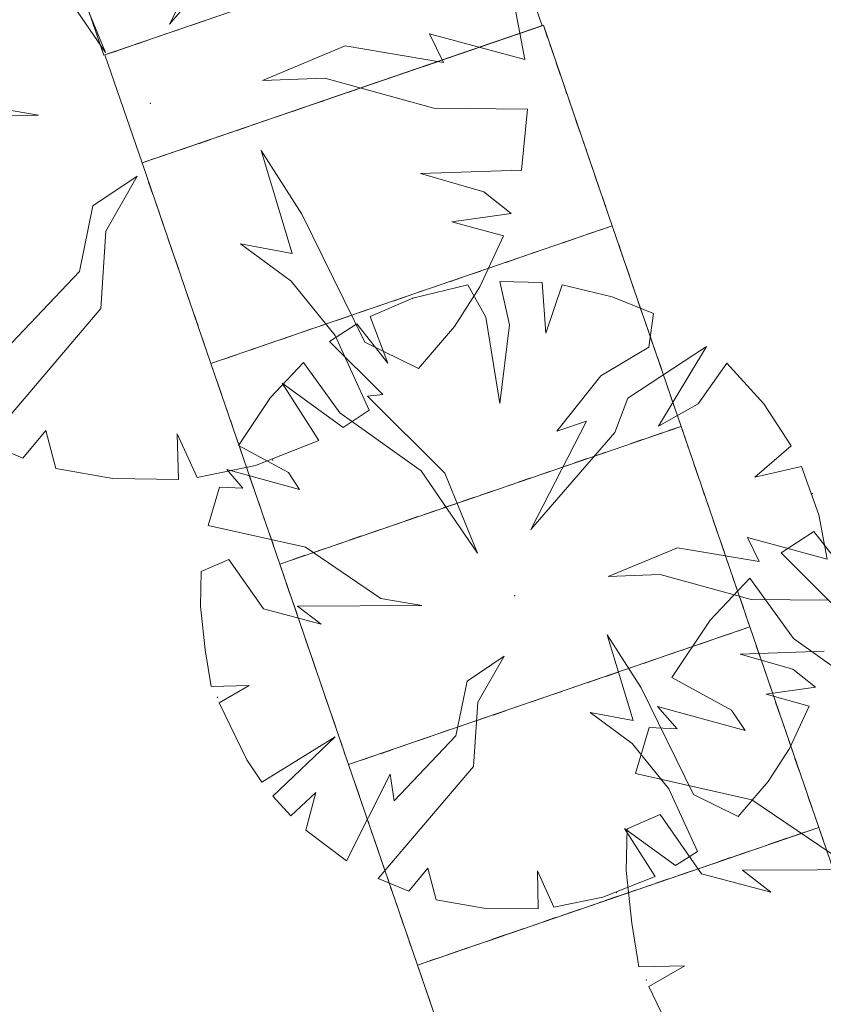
# Model space of a CAD drawing. Header units: metres. Extents: x 231584 to 239351, y 577231 to 577839.
# Tile 54 of 70: x 232133 to 232142, y 577597 to 577608. Entities that reach past the tile are written whole.
import ezdxf

# ---------------------------------------------------------------- set-up
doc = ezdxf.new("R2010")
doc.units = ezdxf.units.M
doc.header["$MEASUREMENT"] = 0
doc.layers.add('PDF_23 Vloeren', color=8, linetype='Continuous', lineweight=0)
doc.layers.add('PDF_90 Terrein perceel', color=8, linetype='Continuous', lineweight=0)

msp = doc.modelspace()

# ---------------------------------------------------------------- linework, layer by layer
at = {"layer": 'PDF_23 Vloeren', "lineweight": 13, "flags": 128}
msp.add_lwpolyline([(232134.282, 577606.672), (232138.988, 577608.286), (232138.552, 577609.559), (232133.846, 577607.944)], close=True, dxfattribs=at)
at = {"layer": 'PDF_90 Terrein perceel', "lineweight": 13}
for p, q in [((232133.757, 577608.16), (232133.707, 577608.307)), ((232135.017, 577608.345), (232134.869, 577608.295)), ((232134.574, 577608.194), (232134.427, 577608.143)), ((232134.796, 577608.27), (232134.649, 577608.219)), ((232138.701, 577608.189), (232138.848, 577608.239)), ((232134.354, 577608.118), (232134.206, 577608.067)), ((232138.259, 577608.037), (232138.406, 577608.088)), ((232138.48, 577608.113), (232138.627, 577608.164)), ((232139.076, 577608.071), (232139.127, 577607.924)), ((232134.133, 577608.042), (232133.986, 577607.991)), ((232138.038, 577607.962), (232138.185, 577608.012)), ((232137.596, 577607.809), (232137.743, 577607.86)), ((232137.817, 577607.885), (232137.964, 577607.936)), ((232139.152, 577607.85), (232139.203, 577607.702)), ((232137.154, 577607.658), (232137.301, 577607.708)), ((232137.375, 577607.734), (232137.522, 577607.784)), ((232136.933, 577607.582), (232137.081, 577607.633)), ((232139.228, 577607.629), (232139.278, 577607.482)), ((232136.491, 577607.43), (232136.638, 577607.481)), ((232136.713, 577607.506), (232136.86, 577607.557)), ((232136.27, 577607.355), (232136.418, 577607.405)), ((232139.304, 577607.408), (232139.354, 577607.261)), ((232135.829, 577607.203), (232135.976, 577607.254)), ((232136.05, 577607.279), (232136.197, 577607.329)), ((232135.607, 577607.127), (232135.755, 577607.178)), ((232139.379, 577607.187), (232139.43, 577607.04)), ((232135.166, 577606.976), (232135.313, 577607.026)), ((232135.387, 577607.051), (232135.534, 577607.102)), ((232134.945, 577606.899), (232135.092, 577606.95)), ((232139.455, 577606.966), (232139.506, 577606.819)), ((232134.503, 577606.748), (232134.65, 577606.798)), ((232134.724, 577606.824), (232134.871, 577606.874)), ((232139.531, 577606.745), (232139.582, 577606.598)), ((232134.409, 577606.301), (232134.359, 577606.448)), ((232139.607, 577606.524), (232139.658, 577606.377)), ((232134.485, 577606.08), (232134.435, 577606.228)), ((232139.683, 577606.303), (232139.734, 577606.156)), ((232134.561, 577605.859), (232134.51, 577606.007)), ((232139.59, 577605.857), (232139.442, 577605.806)), ((232134.637, 577605.639), (232134.586, 577605.786)), ((232139.368, 577605.781), (232139.221, 577605.73)), ((232138.927, 577605.629), (232138.779, 577605.579)), ((232139.147, 577605.705), (232139, 577605.655)), ((232139.886, 577605.712), (232139.936, 577605.564)), ((232134.713, 577605.417), (232134.662, 577605.565)), ((232138.706, 577605.554), (232138.559, 577605.503)), ((232138.264, 577605.401), (232138.117, 577605.351)), ((232138.485, 577605.477), (232138.337, 577605.427)), ((232139.962, 577605.49), (232140.012, 577605.343)), ((232134.788, 577605.196), (232134.738, 577605.344)), ((232138.043, 577605.326), (232137.896, 577605.275)), ((232137.601, 577605.174), (232137.454, 577605.123)), ((232137.822, 577605.25), (232137.675, 577605.199)), ((232140.037, 577605.269), (232140.088, 577605.122)), ((232134.865, 577604.976), (232134.814, 577605.123)), ((232137.38, 577605.098), (232137.233, 577605.048)), ((232140.113, 577605.049), (232140.164, 577604.901)), ((232136.938, 577604.947), (232136.791, 577604.896)), ((232137.159, 577605.022), (232137.012, 577604.972)), ((232134.94, 577604.755), (232134.89, 577604.902)), ((232136.717, 577604.871), (232136.57, 577604.82)), ((232140.189, 577604.828), (232140.239, 577604.68)), ((232136.275, 577604.719), (232136.128, 577604.669)), ((232136.496, 577604.795), (232136.349, 577604.745)), ((232135.016, 577604.534), (232134.966, 577604.681)), ((232136.054, 577604.644), (232135.907, 577604.593)), ((232140.265, 577604.606), (232140.315, 577604.459)), ((232135.612, 577604.491), (232135.465, 577604.441)), ((232135.833, 577604.567), (232135.686, 577604.517)), ((232135.392, 577604.416), (232135.244, 577604.365)), ((232140.341, 577604.386), (232140.392, 577604.238)), ((232140.417, 577604.165), (232140.467, 577604.018)), ((232135.219, 577603.942), (232135.168, 577604.089)), ((232140.493, 577603.944), (232140.543, 577603.797)), ((232135.294, 577603.721), (232135.244, 577603.868)), ((232135.37, 577603.5), (232135.32, 577603.647)), ((232135.446, 577603.279), (232135.395, 577603.426)), ((232140.178, 577603.421), (232140.03, 577603.371)), ((232140.399, 577603.497), (232140.252, 577603.447)), ((232139.957, 577603.346), (232139.81, 577603.295)), ((232140.695, 577603.352), (232140.746, 577603.205)), ((232135.522, 577603.058), (232135.471, 577603.205)), ((232139.515, 577603.194), (232139.368, 577603.143)), ((232139.736, 577603.27), (232139.589, 577603.219)), ((232139.294, 577603.118), (232139.147, 577603.067)), ((232140.771, 577603.131), (232140.821, 577602.984)), ((232135.598, 577602.837), (232135.547, 577602.984)), ((232138.852, 577602.966), (232138.705, 577602.916)), ((232139.073, 577603.042), (232138.926, 577602.992)), ((232138.631, 577602.891), (232138.484, 577602.84)), ((232140.847, 577602.91), (232140.897, 577602.763)), ((232135.674, 577602.616), (232135.623, 577602.763)), ((232138.189, 577602.739), (232138.042, 577602.688)), ((232138.41, 577602.815), (232138.263, 577602.764)), ((232137.968, 577602.663), (232137.821, 577602.613)), ((232140.922, 577602.689), (232140.973, 577602.542)), ((232135.75, 577602.396), (232135.699, 577602.543)), ((232137.526, 577602.511), (232137.379, 577602.461)), ((232137.748, 577602.587), (232137.6, 577602.537)), ((232137.305, 577602.436), (232137.158, 577602.385)), ((232140.998, 577602.468), (232141.049, 577602.321)), ((232135.826, 577602.174), (232135.775, 577602.322)), ((232136.864, 577602.284), (232136.717, 577602.233)), ((232137.085, 577602.36), (232136.937, 577602.309)), ((232136.643, 577602.208), (232136.495, 577602.157)), ((232141.074, 577602.247), (232141.125, 577602.1)), ((232136.201, 577602.056), (232136.054, 577602.006)), ((232136.422, 577602.132), (232136.275, 577602.081)), ((232141.15, 577602.026), (232141.201, 577601.879)), ((232141.226, 577601.806), (232141.277, 577601.658)), ((232136.028, 577601.582), (232135.978, 577601.73)), ((232141.302, 577601.585), (232141.352, 577601.437)), ((232136.104, 577601.362), (232136.053, 577601.509)), ((232136.18, 577601.141), (232136.129, 577601.288)), ((232141.208, 577601.138), (232141.061, 577601.088)), ((232136.255, 577600.92), (232136.205, 577601.067)), ((232140.987, 577601.062), (232140.84, 577601.012)), ((232141.504, 577600.993), (232141.555, 577600.846)), ((232140.545, 577600.911), (232140.398, 577600.86)), ((232140.766, 577600.986), (232140.619, 577600.936)), ((232136.331, 577600.699), (232136.281, 577600.846)), ((232140.103, 577600.758), (232139.956, 577600.708)), ((232140.324, 577600.835), (232140.177, 577600.784)), ((232141.58, 577600.771), (232141.631, 577600.624)), ((232139.883, 577600.683), (232139.735, 577600.632)), ((232136.407, 577600.478), (232136.357, 577600.625)), ((232139.441, 577600.531), (232139.294, 577600.481)), ((232139.662, 577600.607), (232139.514, 577600.556)), ((232141.656, 577600.551), (232141.707, 577600.403)), ((232139.22, 577600.455), (232139.072, 577600.405)), ((232136.483, 577600.257), (232136.432, 577600.404)), ((232138.778, 577600.304), (232138.631, 577600.253)), ((232138.999, 577600.379), (232138.851, 577600.329)), ((232141.732, 577600.33), (232141.782, 577600.183)), ((232136.559, 577600.036), (232136.509, 577600.183)), ((232138.557, 577600.228), (232138.41, 577600.177)), ((232138.115, 577600.076), (232137.968, 577600.026)), ((232138.336, 577600.152), (232138.188, 577600.102)), ((232141.808, 577600.109), (232141.858, 577599.962)), ((232136.635, 577599.815), (232136.584, 577599.962)), ((232137.894, 577600.001), (232137.747, 577599.95)), ((232137.452, 577599.848), (232137.305, 577599.798)), ((232137.673, 577599.925), (232137.526, 577599.874)), ((232141.884, 577599.888), (232141.934, 577599.74)), ((232137.231, 577599.773), (232137.084, 577599.722)), ((232137.01, 577599.697), (232136.863, 577599.646)), ((232141.959, 577599.667), (232142.01, 577599.52)), ((232136.837, 577599.223), (232136.787, 577599.37)), ((232142.036, 577599.446), (232142.086, 577599.299)), ((232136.913, 577599.002), (232136.863, 577599.149)), ((232142.111, 577599.225), (232142.162, 577599.078)), ((232136.989, 577598.781), (232136.939, 577598.929)), ((232141.939, 577598.752), (232142.086, 577598.803)), ((232137.065, 577598.561), (232137.014, 577598.708)), ((232141.796, 577598.703), (232141.649, 577598.652)), ((232141.717, 577598.676), (232141.865, 577598.727)), ((232142.018, 577598.779), (232141.87, 577598.728)), ((232141.276, 577598.524), (232141.423, 577598.575)), ((232141.576, 577598.627), (232141.428, 577598.576)), ((232141.497, 577598.6), (232141.644, 577598.651)), ((232137.141, 577598.339), (232137.09, 577598.486)), ((232141.134, 577598.475), (232140.987, 577598.424)), ((232141.055, 577598.448), (232141.202, 577598.499)), ((232141.355, 577598.551), (232141.207, 577598.501)), ((232140.692, 577598.323), (232140.545, 577598.273)), ((232140.613, 577598.297), (232140.76, 577598.347)), ((232140.913, 577598.399), (232140.765, 577598.349)), ((232140.834, 577598.373), (232140.981, 577598.423)), ((232137.216, 577598.118), (232137.166, 577598.266)), ((232140.471, 577598.248), (232140.324, 577598.197)), ((232140.392, 577598.221), (232140.539, 577598.271)), ((232140.029, 577598.096), (232139.882, 577598.045)), ((232139.95, 577598.069), (232140.097, 577598.12)), ((232140.25, 577598.172), (232140.103, 577598.121)), ((232140.171, 577598.145), (232140.318, 577598.196)), ((232137.293, 577597.898), (232137.242, 577598.045)), ((232139.808, 577598.02), (232139.661, 577597.97)), ((232139.729, 577597.993), (232139.876, 577598.044)), ((232139.366, 577597.869), (232139.219, 577597.818)), ((232139.288, 577597.842), (232139.435, 577597.892)), ((232139.587, 577597.944), (232139.44, 577597.894)), ((232139.508, 577597.917), (232139.656, 577597.968)), ((232137.368, 577597.677), (232137.318, 577597.824)), ((232139.145, 577597.793), (232138.998, 577597.742)), ((232139.066, 577597.766), (232139.214, 577597.816)), ((232138.703, 577597.641), (232138.556, 577597.591)), ((232138.625, 577597.614), (232138.772, 577597.665)), ((232138.924, 577597.717), (232138.777, 577597.666)), ((232138.845, 577597.69), (232138.993, 577597.74)), ((232137.444, 577597.456), (232137.394, 577597.603)), ((232138.182, 577597.462), (232138.33, 577597.513)), ((232138.483, 577597.565), (232138.336, 577597.514)), ((232138.404, 577597.538), (232138.551, 577597.589)), ((232138.041, 577597.413), (232137.893, 577597.363)), ((232137.962, 577597.386), (232138.109, 577597.437)), ((232138.261, 577597.489), (232138.114, 577597.439)), ((232137.82, 577597.337), (232137.673, 577597.287)), ((232137.741, 577597.31), (232137.888, 577597.361)), ((232137.668, 577596.804), (232137.617, 577596.951))]:
    msp.add_line(p, q, dxfattribs=at)
at = {"layer": 'PDF_90 Terrein perceel', "lineweight": 13, "flags": 128}
for points in [[(232137.742, 577611.918), (232138.552, 577609.559), (232133.833, 577607.939), (232133.023, 577610.298), (232137.742, 577611.918), (232138.552, 577609.559), (232133.833, 577607.939), (232133.023, 577610.298), (232137.742, 577611.918), (232137.792, 577611.771)], [(232135.79, 577609.678), (232134.603, 577608.306), (232135.389, 577609.837)], [(232133.389, 577609.102), (232133.85, 577607.973), (232133.056, 577609.136)], [(232132.675, 577604.477), (232133.547, 577605.395), (232133.704, 577606.166), (232134.226, 577606.518), (232133.854, 577605.871), (232133.796, 577604.96), (232132.451, 577603.378), (232132.88, 577603.198), (232133.149, 577603.526), (232133.267, 577603.079), (232133.939, 577602.96), (232134.709, 577602.95), (232134.696, 577603.487), (232134.928, 577602.972), (232135.617, 577603.114), (232136.36, 577603.405), (232135.928, 577604.083), (232136.646, 577603.561), (232136.954, 577603.762), (232136.552, 577604.643), (232136.035, 577605.283), (232135.44, 577605.722), (232136.048, 577605.609), (232135.682, 577606.82), (232136.162, 577606.069), (232136.9, 577604.565), (232137.531, 577604.253), (232137.954, 577604.749), (232138.252, 577605.213), (232138.531, 577605.814), (232137.924, 577605.981), (232138.621, 577606.079), (232138.299, 577606.332), (232137.557, 577606.547), (232138.744, 577606.589), (232138.814, 577607.306), (232137.713, 577607.318), (232136.429, 577607.67), (232135.697, 577607.642), (232136.67, 577608.05), (232137.827, 577607.853), (232137.661, 577608.191), (232138.784, 577607.889), (232138.666, 577608.511)], [(232135.143, 577604.163), (232135.142, 577604.165), (232135.091, 577604.313), (232135.092, 577604.313), (232134.282, 577606.672), (232139.001, 577608.292), (232139.81, 577605.933), (232135.092, 577604.313), (232139.81, 577605.933), (232139.001, 577608.292), (232134.282, 577606.672), (232135.092, 577604.313)], [(232138.853, 577608.241), (232139.001, 577608.292), (232139.051, 577608.145)], [(232133.98, 577607.989), (232133.833, 577607.939), (232133.783, 577608.086)], [(232132.487, 577607.332), (232133.065, 577607.233), (232131.311, 577607.225)], [(232134.333, 577606.522), (232134.333, 577606.525), (232134.282, 577606.672), (232134.429, 577606.723)], [(232139.759, 577606.083), (232139.76, 577606.08), (232139.81, 577605.933), (232139.663, 577605.882)], [(232139.81, 577605.932), (232135.091, 577604.313), (232139.81, 577605.932), (232139.86, 577605.785)], [(232142.362, 577601.527), (232141.444, 577601.537), (232140.374, 577601.83), (232139.764, 577601.806), (232140.576, 577602.146), (232141.539, 577601.982), (232141.401, 577602.264), (232142.337, 577602.012), (232142.239, 577602.531), (232142.036, 577603.102), (232141.487, 577602.975), (232141.916, 577603.345), (232141.594, 577603.84), (232141.156, 577604.316), (232140.82, 577603.839), (232140.353, 577603.575), (232140.92, 577604.514), (232139.993, 577603.905), (232139.842, 577603.503), (232138.853, 577602.359), (232139.508, 577603.636), (232139.157, 577603.515), (232139.676, 577604.168), (232140.24, 577604.506), (232140.296, 577604.902), (232139.809, 577605.099), (232139.22, 577605.239), (232139.03, 577604.668), (232138.987, 577605.267), (232138.488, 577605.276), (232138.603, 577604.769), (232138.488, 577603.843), (232138.325, 577604.859), (232138.112, 577605.239), (232137.465, 577605.081), (232136.964, 577604.866), (232137.17, 577604.318), (232136.807, 577604.781), (232136.487, 577604.572), (232137.111, 577603.948), (232136.933, 577603.928), (232137.841, 577603.023), (232138.226, 577602.083), (232137.563, 577603.051), (232136.607, 577603.734), (232136.182, 577604.323), (232135.794, 577603.913), (232135.417, 577603.349), (232136.003, 577603.032), (232136.134, 577602.829), (232135.277, 577603.065), (232135.468, 577602.848), (232135.194, 577602.859), (232135.06, 577602.408), (232136.202, 577602.151), (232137.089, 577601.548), (232137.571, 577601.466), (232136.109, 577601.459), (232136.389, 577601.246), (232135.709, 577601.425), (232135.303, 577602.008), (232134.978, 577601.867), (232134.97, 577601.456), (232135.023, 577600.943), (232135.093, 577600.513), (232135.543, 577600.523), (232135.19, 577600.32), (232135.515, 577599.648), (232135.692, 577599.386), (232136.554, 577599.921), (232135.82, 577599.222), (232136.031, 577598.989), (232136.326, 577599.265), (232136.207, 577598.822), (232136.685, 577598.461), (232137.2, 577599.483), (232137.245, 577599.168), (232137.973, 577599.934), (232138.103, 577600.576), (232138.539, 577600.87), (232138.229, 577600.33), (232138.18, 577599.572), (232137.059, 577598.253), (232137.417, 577598.103), (232137.641, 577598.376), (232137.739, 577598.004), (232138.299, 577597.904), (232138.941, 577597.897), (232138.931, 577598.344), (232139.123, 577597.915), (232139.698, 577598.033), (232140.316, 577598.276), (232139.956, 577598.841), (232140.555, 577598.406), (232140.812, 577598.573), (232140.477, 577599.307), (232140.046, 577599.841), (232139.55, 577600.206), (232140.057, 577600.112), (232139.752, 577601.121), (232140.152, 577600.496), (232140.767, 577599.243), (232141.293, 577598.982), (232141.645, 577599.396), (232141.894, 577599.782), (232142.126, 577600.282), (232141.621, 577600.422), (232142.201, 577600.504), (232141.933, 577600.715), (232141.314, 577600.894), (232142.304, 577600.929)], [(232135.239, 577604.363), (232135.092, 577604.313), (232135.041, 577604.46)], [(232136.049, 577602.004), (232135.901, 577601.953), (232135.091, 577604.313), (232135.901, 577601.953)], [(232140.568, 577603.723), (232140.569, 577603.72), (232140.62, 577603.573), (232140.473, 577603.523)], [(232140.619, 577603.573), (232135.901, 577601.953), (232140.619, 577603.573), (232140.67, 577603.426)], [(232142.615, 577601.781), (232142.18, 577602.335), (232141.796, 577602.084), (232142.545, 577601.336)], [(232135.952, 577601.804), (232135.951, 577601.806), (232135.901, 577601.953), (232135.901, 577601.953), (232135.851, 577602.101)], [(232136.858, 577599.645), (232136.711, 577599.594), (232135.901, 577601.953), (232136.711, 577599.594)], [(232143.087, 577600.26), (232141.94, 577601.079), (232141.429, 577601.786), (232140.963, 577601.293), (232140.511, 577600.618), (232141.214, 577600.236), (232141.372, 577599.993), (232140.344, 577600.276), (232140.573, 577600.016), (232140.244, 577600.029), (232140.084, 577599.488), (232141.453, 577599.18), (232142.518, 577598.456)], [(232141.378, 577601.364), (232141.379, 577601.361), (232141.429, 577601.214), (232141.282, 577601.163)], [(232141.479, 577601.066), (232141.429, 577601.214), (232136.71, 577599.594), (232137.52, 577597.235), (232138.654, 577593.932), (232137.52, 577597.235), (232137.667, 577597.285), (232137.52, 577597.235), (232137.47, 577597.382)], [(232141.429, 577601.214), (232142.239, 577598.854), (232137.52, 577597.235), (232142.238, 577598.855), (232137.52, 577597.235), (232136.71, 577599.594), (232141.429, 577601.214), (232142.239, 577598.854), (232137.52, 577597.235), (232137.571, 577597.087), (232137.592, 577597.025)], [(232136.762, 577599.444), (232136.761, 577599.447), (232136.71, 577599.594), (232136.711, 577599.594), (232136.66, 577599.741)], [(232143.096, 577598.358), (232141.342, 577598.35), (232141.677, 577598.093), (232140.861, 577598.309), (232140.374, 577599.007), (232139.985, 577598.839), (232139.975, 577598.346), (232140.039, 577597.73), (232140.123, 577597.214), (232140.663, 577597.226), (232140.24, 577596.982), (232140.629, 577596.175), (232140.841, 577595.861), (232141.876, 577596.503), (232140.995, 577595.664), (232141.248, 577595.385), (232141.602, 577595.717), (232141.459, 577595.185), (232142.033, 577594.752), (232142.651, 577595.977)], [(232142.187, 577599.004), (232142.188, 577599.002), (232142.239, 577598.854), (232142.091, 577598.804)], [(232142.091, 577598.804), (232142.238, 577598.855), (232142.289, 577598.708)]]:
    msp.add_lwpolyline(points, dxfattribs=at)
for points in [[(232139.81, 577605.932), (232140.62, 577603.573), (232135.901, 577601.953), (232140.62, 577603.573)], [(232140.619, 577603.573), (232141.429, 577601.214), (232136.711, 577599.594), (232141.429, 577601.214)], [(232142.238, 577598.855), (232143.372, 577595.552), (232138.654, 577593.932), (232143.372, 577595.552)]]:
    msp.add_lwpolyline(points, close=True, dxfattribs=at)
at = {"layer": 'PDF_90 Terrein perceel', "lineweight": 13}
for p in [(232134.378, 577607.375), (232134.378, 577607.375), (232137.465, 577605.081), (232135.817, 577603.178), (232142.162, 577602.783), (232138.665, 577601.583), (232138.665, 577601.583), (232135.168, 577600.384), (232139.864, 577598.086), (232140.212, 577597.059)]:
    msp.add_point(p, dxfattribs=at)

doc.saveas('drawing.dxf')
